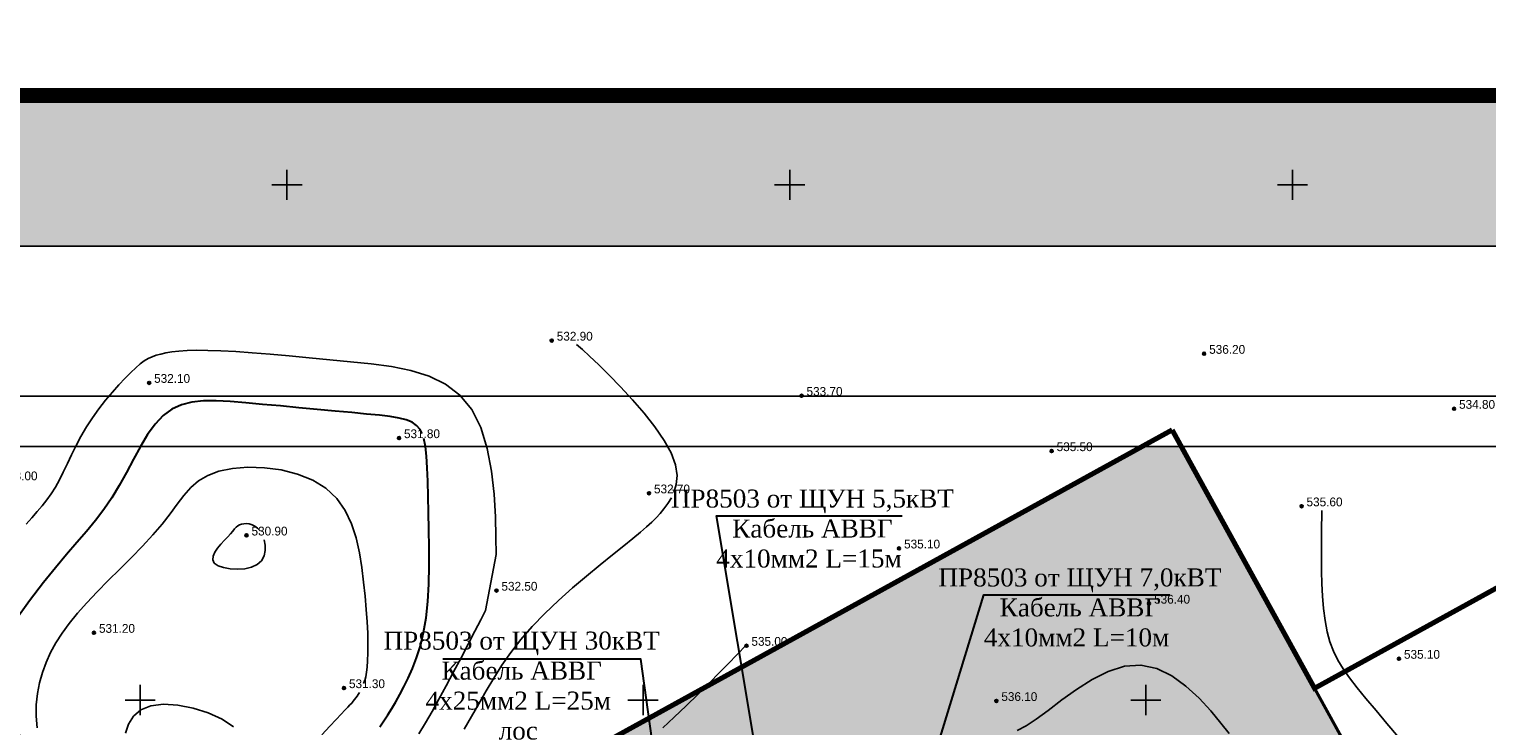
# Model space of a CAD drawing. Extents: x 10527 to 38813, y 13847 to 37526.
# Tile 89 of 256: x 35677 to 35822, y 36034 to 36104. Entities that reach past the tile are written whole.
import ezdxf

# ---------------------------------------------------------------- set-up
doc = ezdxf.new("R2010")
doc.units = 0
doc.header["$LTSCALE"] = 0.5
doc.header["$MEASUREMENT"] = 0
doc.header["$PDMODE"] = 32
doc.header["$PDSIZE"] = 0.3
doc.linetypes.add('CONTI', pattern=[0])
for name, color, linetype in [('(004) Точки рельефа', 7, 'Continuous'), ('(007) Здания', 7, 'Continuous'), ('GORIZDEFAULT', 32, 'CONTI'), ('PI_TTDEFAULT', 5, 'CONTI'), ('SETKR', 2, 'CONTI'), ('ХХХ автодор (К)', 7, 'ИК_Водопровод -------в--------'), ('ХХХ оформление', 7, 'ИК_Водопровод -------в--------')]:
    doc.layers.add(name, color=color, linetype=linetype)
doc.layers.add('(032) Горизонтали утолщенные', color=32, linetype='Continuous', lineweight=30)
doc.layers.add('.', color=7, linetype='Continuous', lineweight=15)
doc.styles.add('D-431', font='txt')
doc.styles.add('K', font='times.ttf', dxfattribs={"height": 2.5})
doc.styles.get("Standard").update_dxf_attribs({"font": 'times.ttf'})
doc.linetypes.add('ИК_Водопровод -------в--------', pattern='A,9,-0.6,["В",Standard,S=1.2,R=0,X=0,Y=-0.6],-1.2', length=10.8)

# ---------------------------------------------------------------- blocks, each defined once
blk = doc.blocks.new('BL_333')
at = {"color": 0}
for p, q in [((0, -1.5), (0, 1.5)), ((-1.5, 0), (1.5, 0))]:
    blk.add_line(p, q, dxfattribs=at)
blk = doc.blocks.new('gergrgrre')
at = {"layer": 'SETKR', "color": 92}
for p in [(360550, 4200200), (360600, 4200200), (360650, 4200200)]:
    blk.add_blockref('BL_333', p, dxfattribs=at)

msp = doc.modelspace()

# ---------------------------------------------------------------- hatches: boundary and pattern name
at = {"layer": '.', "ltscale": 0.149071}
h = msp.add_hatch(color=256, dxfattribs=at)
h.dxf.hatch_style = 1
h.set_gradient(color1=(255, 255, 255), tint=1)
h.paths.add_polyline_path([(35043.297, 36082.013), (36343.297, 36082.013), (36343.297, 37217.013), (35043.297, 37217.013)])
h.paths.add_polyline_path([(35058.297, 37202.013), (36328.297, 37202.013), (36328.297, 36097.013), (35058.297, 36097.013)], flags=16)
h = msp.add_hatch(color=256, dxfattribs=at)
h.dxf.hatch_style = 1
h.set_gradient(color1=(51, 204, 0), color2=(51, 204, 0), tint=1)
h.paths.add_polyline_path([(35728.426, 36009.924), (35728.393, 36009.884), (35729.398, 36008.057), (35732.307, 36009.659), (35732.766, 36010.264), (35733.376, 36011.054), (35734.086, 36011.944), (35734.916, 36012.944), (35735.846, 36014.034), (35736.896, 36015.174), (35738.056, 36016.334), (35739.316, 36017.484), (35740.686, 36018.584), (35742.166, 36019.614), (35743.736, 36020.534), (35745.386, 36021.354), (35747.046, 36022.084), (35748.706, 36022.724), (35750.296, 36023.274), (35751.796, 36023.754), (35753.166, 36024.164), (35754.366, 36024.524), (35755.436, 36024.834), (35756.436, 36025.114), (35757.396, 36025.384), (35758.386, 36025.654), (35759.436, 36025.954), (35760.606, 36026.294), (35761.936, 36026.684), (35763.386, 36027.104), (35764.916, 36027.524), (35766.496, 36027.944), (35768.076, 36028.314), (35769.616, 36028.624), (35771.086, 36028.854), (35772.446, 36028.974), (35773.696, 36029.034), (35774.876, 36029.054), (35775.986, 36029.084), (35777.036, 36029.174), (35778.066, 36029.344), (35779.086, 36029.634), (35780.096, 36030.084), (35781.116, 36030.634), (35782.126, 36031.224), (35783.126, 36031.774), (35784.116, 36032.234), (35785.086, 36032.524), (35786.026, 36032.594), (35786.956, 36032.384), (35787.846, 36031.934), (35788.716, 36031.304), (35789.566, 36030.564), (35790.386, 36029.754), (35791.196, 36028.934), (35791.976, 36028.184), (35792.746, 36027.514), (35793.496, 36026.924), (35794.266, 36026.364), (35795.036, 36025.784), (35795.836, 36025.154), (35796.676, 36024.434), (35797.566, 36023.574), (35798.506, 36022.544), (35799.506, 36021.364), (35800.556, 36020.044), (35801.656, 36018.604), (35802.816, 36017.074), (35804.016, 36015.474), (35805.256, 36013.824), (35806.536, 36012.144), (35807.816, 36010.454), (35809.036, 36008.784), (35810.146, 36007.154), (35810.448, 36006.671), (35819.722, 36011.781), (35805.243, 36038.056), (35791.994, 36062.098), (35788.084, 36062.098), (35744.617, 36038.145), (35743.946, 36037.474), (35742.766, 36036.314), (35741.576, 36035.174), (35740.426, 36034.114), (35739.376, 36033.184), (35738.466, 36032.444), (35737.686, 36031.864), (35737.006, 36031.404), (35736.426, 36031.054), (35735.916, 36030.764), (35735.466, 36030.504), (35735.046, 36030.244), (35734.656, 36029.954), (35734.246, 36029.604), (35733.816, 36029.184), (35733.326, 36028.654), (35732.766, 36028.004), (35732.106, 36027.214), (35731.316, 36026.244), (35730.396, 36025.104), (35729.346, 36023.804), (35728.206, 36022.354), (35726.976, 36020.804), (35725.696, 36019.164), (35724.386, 36017.464), (35723.066, 36015.724), (35721.766, 36013.984), (35720.486, 36012.254), (35719.256, 36010.584), (35719.108, 36010.383), (35726.022, 36014.189), (35728.392, 36009.884)])
h.paths.add_polyline_path([(35779.086, 36029.634), (35778.066, 36029.344), (35777.036, 36029.174), (35775.986, 36029.084), (35774.876, 36029.054), (35773.696, 36029.034), (35772.446, 36028.974), (35771.086, 36028.854), (35769.616, 36028.624), (35768.076, 36028.314), (35766.496, 36027.944), (35764.916, 36027.524), (35763.386, 36027.104), (35761.936, 36026.684), (35760.606, 36026.294), (35759.436, 36025.954), (35758.386, 36025.654), (35757.396, 36025.384), (35756.436, 36025.114), (35755.436, 36024.834), (35754.366, 36024.524), (35753.166, 36024.164), (35751.796, 36023.754), (35750.296, 36023.274), (35748.706, 36022.724), (35747.046, 36022.084), (35745.386, 36021.354), (35743.736, 36020.534), (35742.166, 36019.614), (35740.686, 36018.584), (35739.316, 36017.484), (35738.056, 36016.334), (35736.896, 36015.174), (35735.846, 36014.034), (35734.916, 36012.944), (35734.086, 36011.944), (35733.376, 36011.054), (35732.766, 36010.264), (35732.307, 36009.659), (35755.083, 36022.197), (35762.942, 36007.922), (35788.347, 36021.907), (35799.926, 36000.873), (35810.448, 36006.671), (35810.146, 36007.154), (35809.036, 36008.784), (35807.816, 36010.454), (35806.536, 36012.144), (35805.256, 36013.824), (35804.016, 36015.474), (35802.816, 36017.074), (35801.656, 36018.604), (35800.556, 36020.044), (35799.506, 36021.364), (35798.506, 36022.544), (35797.566, 36023.574), (35796.676, 36024.434), (35795.836, 36025.154), (35795.036, 36025.784), (35794.266, 36026.364), (35793.496, 36026.924), (35792.746, 36027.514), (35791.976, 36028.184), (35791.196, 36028.934), (35790.386, 36029.754), (35789.566, 36030.564), (35788.716, 36031.304), (35787.846, 36031.934), (35786.956, 36032.384), (35786.026, 36032.594), (35785.086, 36032.524), (35784.116, 36032.234), (35783.126, 36031.774), (35782.126, 36031.224), (35781.116, 36030.634), (35780.096, 36030.084)])
h.paths.add_polyline_path([(35705.73, 36016.716), (35705.536, 36016.534), (35704.696, 36015.754), (35704.066, 36015.154), (35703.586, 36014.724), (35703.246, 36014.424), (35702.986, 36014.224), (35702.776, 36014.104), (35702.576, 36014.024), (35702.346, 36013.964), (35702.066, 36013.884), (35701.696, 36013.754), (35701.226, 36013.544), (35700.626, 36013.224), (35699.856, 36012.764), (35698.906, 36012.124), (35697.746, 36011.294), (35696.396, 36010.304), (35694.896, 36009.214), (35694.275, 36008.779), (35702.223, 36001.088), (35719.108, 36010.383), (35719.256, 36010.584), (35720.486, 36012.254), (35721.766, 36013.984), (35723.066, 36015.724), (35724.386, 36017.464), (35725.696, 36019.164), (35726.976, 36020.804), (35728.206, 36022.354), (35729.346, 36023.804), (35730.396, 36025.104), (35731.316, 36026.244), (35732.106, 36027.214), (35732.766, 36028.004), (35733.326, 36028.654), (35733.816, 36029.184), (35734.246, 36029.604), (35734.656, 36029.954), (35735.046, 36030.244), (35735.466, 36030.504), (35735.916, 36030.764), (35736.426, 36031.054), (35737.006, 36031.404), (35737.686, 36031.864), (35738.466, 36032.444), (35739.376, 36033.184), (35740.426, 36034.114), (35741.576, 36035.174), (35742.766, 36036.314), (35743.946, 36037.474), (35744.617, 36038.145)])
h.paths.add_polyline_path([(35690.856, 36016.144), (35689.496, 36015.824), (35688.256, 36015.434), (35687.654, 36015.185), (35694.275, 36008.779), (35694.896, 36009.214), (35696.396, 36010.304), (35697.746, 36011.294), (35698.906, 36012.124), (35699.856, 36012.764), (35700.626, 36013.224), (35701.226, 36013.544), (35701.696, 36013.754), (35702.066, 36013.884), (35702.346, 36013.964), (35702.576, 36014.024), (35702.776, 36014.104), (35702.986, 36014.224), (35703.246, 36014.424), (35703.586, 36014.724), (35704.066, 36015.154), (35704.696, 36015.754), (35705.536, 36016.534), (35705.73, 36016.716), (35698.031, 36012.473), (35693.732, 36016.6), (35692.316, 36016.394)])
h.paths.add_polyline_path([(35687.936, 36020.194), (35685.526, 36020.494), (35683.166, 36021.054), (35680.936, 36021.894), (35680.432, 36022.173), (35687.654, 36015.185), (35688.256, 36015.434), (35689.496, 36015.824), (35690.856, 36016.144), (35692.316, 36016.394), (35693.732, 36016.6), (35690.034, 36020.151)])
h.paths.add_polyline_path([(35684.086, 36024.944), (35682.876, 36025.844), (35681.796, 36026.884), (35680.846, 36028.014), (35680.036, 36029.214), (35679.444, 36030.318), (35672.407, 36037.074), (35672.407, 36029.938), (35680.432, 36022.173), (35680.936, 36021.894), (35683.166, 36021.054), (35685.526, 36020.494), (35687.936, 36020.194), (35690.034, 36020.151), (35686.066, 36023.96), (35685.416, 36024.204)])
h.paths.add_polyline_path([(35789.067, 36046.255), (35793.838, 36046.255), (35793.838, 36047.568), (35789.067, 36047.568)], flags=24)
h.paths.add_polyline_path([(35749.027, 36042.065), (35753.798, 36042.065), (35753.798, 36043.378), (35749.027, 36043.378)], flags=25)
h.paths.add_polyline_path([(35773.877, 36036.575), (35778.481, 36036.575), (35778.481, 36037.888), (35773.877, 36037.888)], flags=24)
h.paths.add_polyline_path([(35798.747, 36031.075), (35803.518, 36031.075), (35803.518, 36032.388), (35798.747, 36032.388)], flags=24)
h.paths.add_polyline_path([(35758.707, 36026.895), (35763.478, 36026.895), (35763.478, 36028.208), (35758.707, 36028.208)], flags=24)
h.paths.add_polyline_path([(35808.437, 36015.915), (35813.208, 36015.915), (35813.208, 36017.228), (35808.437, 36017.228)], flags=24)
h.paths.add_polyline_path([(35728.377, 36007.525), (35733.148, 36007.525), (35733.148, 36008.838), (35728.377, 36008.838)], flags=25)
h.paths.add_polyline_path([(35795.21, 36012.819), (35797.616, 36008.449), (35799.634, 36008.946), (35797.229, 36013.316)], flags=24)
h.paths.add_polyline_path([(35783.567, 36021.395), (35788.338, 36021.395), (35788.338, 36022.708), (35783.567, 36022.708)], flags=24)
h.paths.add_polyline_path([(35743.547, 36017.205), (35748.318, 36017.205), (35748.318, 36018.518), (35743.547, 36018.518)], flags=24)
h.paths.add_polyline_path([(35768.397, 36011.715), (35773.168, 36011.715), (35773.168, 36013.028), (35768.397, 36013.028)], flags=24)
h.paths.add_polyline_path([(35793.257, 36006.225), (35798.028, 36006.225), (35798.028, 36007.538), (35793.257, 36007.538)], flags=25)
h.paths.add_polyline_path([(35735.119, 36011.583), (35735.119, 36008.917), (35736.904, 36008.439), (35736.904, 36011.105)], flags=24)
h.paths.add_polyline_path([(35756.541, 36018.732), (35756.541, 36016.066), (35758.326, 36015.588), (35758.326, 36018.254)], flags=25)
h.paths.add_polyline_path([(35769.314, 36012.696), (35769.314, 36010.031), (35771.1, 36009.552), (35771.099, 36012.218)], flags=24)
h.paths.add_polyline_path([(35791.183, 36015.937), (35791.184, 36013.271), (35792.969, 36012.793), (35792.969, 36015.459)], flags=25)
h.paths.add_polyline_path([(35734.056, 35984.709), (35727.834, 35996.01), (35733.616, 35999.192), (35739.837, 35987.892)])
edge = h.paths.add_edge_path()
edge.add_line((35739.998, 35988.437), (35740.615, 35988.777))
edge = h.paths.add_edge_path()
edge.add_line((35734.764, 35999.367), (35734.163, 35999.037))
edge = h.paths.add_edge_path()
edge.add_line((35735.17, 35983.513), (35734.556, 35984.629))
edge = h.paths.add_edge_path()
edge.add_line((35739.637, 35987.426), (35740.251, 35986.31))
edge = h.paths.add_edge_path(flags=16)
edge.add_arc((35735.308, 35983.267), 0.282, 0, 360)
edge = h.paths.add_edge_path()
edge.add_arc((35740.379, 35986.059), 0.282, 0, 360)
edge = h.paths.add_edge_path(flags=16)
edge.add_arc((35740.868, 35988.901), 0.282, 0, 360)
edge = h.paths.add_edge_path(flags=16)
edge.add_arc((35735.016, 35999.492), 0.282, 0, 360)
edge = h.paths.add_edge_path(flags=16)
edge.add_line((35734.943, 35983.676), (35735.038, 35984.003))
edge = h.paths.add_edge_path(flags=16)
edge.add_line((35740.024, 35986.473), (35740.119, 35986.8))
edge = h.paths.add_edge_path()
edge.add_line((35740.202, 35988.411), (35740.297, 35988.739))
edge = h.paths.add_edge_path()
edge.add_line((35734.367, 35999.011), (35734.461, 35999.339))
h.paths.add_polyline_path([(35735.355, 35999.486), (35735.176, 35999.811), (35734.614, 35999.502), (35734.794, 35999.177)], flags=9)
h.paths.add_polyline_path([(35741.208, 35988.892), (35741.029, 35989.217), (35740.468, 35988.908), (35740.647, 35988.583)], flags=9)
h.paths.add_polyline_path([(35722.138, 36019.805), (35721.911, 36020.216), (35721.35, 36019.907), (35721.576, 36019.496)], flags=24)
h.paths.add_polyline_path([(35735.642, 35983.269), (35735.427, 35983.659), (35734.866, 35983.35), (35735.081, 35982.96)], flags=9)
h.paths.add_polyline_path([(35737.269, 35991.728), (35737.076, 35992.079), (35731.995, 35989.282), (35732.188, 35988.931)], flags=0)
h.paths.add_polyline_path([(35731.199, 35990.727), (35728.378, 35995.852), (35733.459, 35998.649), (35736.28, 35993.524)], flags=16)
h.paths.add_polyline_path([(35731.392, 35990.377), (35734.213, 35985.252), (35739.294, 35988.049), (35736.473, 35993.174)], flags=16)
h.paths.add_polyline_path([(35738.691, 35989.144), (35738.498, 35989.495), (35733.417, 35986.698), (35733.61, 35986.347)], flags=0)
h.paths.add_polyline_path([(35739.422, 35989.683), (35739.345, 35989.824), (35738.118, 35989.148), (35738.195, 35989.008)], flags=17)
edge = h.paths.add_edge_path(flags=16)
edge.add_line((35733.514, 35986.522), (35739.383, 35989.753))
h.paths.add_polyline_path([(35737.999, 35992.268), (35737.922, 35992.408), (35736.696, 35991.733), (35736.773, 35991.592)], flags=16)
edge = h.paths.add_edge_path(flags=0)
edge.add_line((35732.091, 35989.107), (35737.961, 35992.338))
h.paths.add_polyline_path([(35734.255, 35997.204), (35734.062, 35997.554), (35728.981, 35994.757), (35729.174, 35994.407)], flags=0)
h.paths.add_polyline_path([(35735.677, 35994.619), (35735.484, 35994.97), (35730.403, 35992.173), (35730.596, 35991.822)], flags=0)
h.paths.add_polyline_path([(35736.408, 35995.159), (35736.331, 35995.299), (35735.104, 35994.624), (35735.181, 35994.483)], flags=17)
edge = h.paths.add_edge_path(flags=16)
edge.add_line((35730.5, 35991.998), (35736.369, 35995.229))
h.paths.add_polyline_path([(35734.985, 35997.743), (35734.908, 35997.883), (35733.681, 35997.208), (35733.759, 35997.068)], flags=16)
edge = h.paths.add_edge_path(flags=0)
edge.add_line((35729.077, 35994.582), (35734.946, 35997.813))
edge = h.paths.add_edge_path(flags=0)
edge.add_line((35737.883, 35990.612), (35732.802, 35987.814))
edge = h.paths.add_edge_path(flags=0)
edge.add_line((35729.788, 35993.29), (35734.869, 35996.087))
h.paths.add_polyline_path([(35733.857, 36032.385), (35738.628, 36032.385), (35738.628, 36033.698), (35733.857, 36033.698)], flags=25)
h.paths.add_polyline_path([(35718.687, 36022.685), (35723.458, 36022.685), (35723.458, 36023.998), (35718.687, 36023.998)], flags=24)
h.paths.add_polyline_path([(35703.507, 36013.005), (35708.111, 36013.005), (35708.111, 36014.318), (35703.507, 36014.318)], flags=24)
h.paths.add_polyline_path([(35668.977, 36033.675), (35673.748, 36033.675), (35673.748, 36034.988), (35668.977, 36034.988)], flags=9)
h = msp.add_hatch(color=256, dxfattribs=at)
h.dxf.hatch_style = 1
h.set_gradient(color1=(51, 204, 0), color2=(51, 204, 0), tint=1)
h.paths.add_polyline_path([(35883.737, 36036.782), (35883.737, 36042.536), (35801.833, 35997.409), (35801.833, 35997.409), (35740.791, 35963.765), (35740.786, 35963.774), (35730.586, 35973.644), (35727.34, 35971.857), (35738.755, 35960.897, 0.3282587), (35744.631, 35960.125)])
h.paths.add_polyline_path([(35883.737, 36042.536), (35883.737, 36047.058), (35845.997, 36026.26), (35819.722, 36011.781), (35799.926, 36000.873), (35801.833, 35997.409)])
h.paths.add_polyline_path([(35757.922, 35972.428), (35760.563, 35973.881), (35760.196, 35975.372), (35757.555, 35973.918)], flags=24)
h.paths.add_polyline_path([(35752.677, 35969.54), (35755.318, 35970.994), (35754.951, 35972.484), (35752.31, 35971.031)], flags=24)
h.paths.add_polyline_path([(35746.219, 35965.985), (35748.81, 35967.411), (35748.442, 35968.902), (35745.852, 35967.476)], flags=24)
h.paths.add_polyline_path([(35741.998, 35963.661), (35744.639, 35965.115), (35744.272, 35966.606), (35741.631, 35965.152)], flags=24)
h.paths.add_polyline_path([(35763.677, 35975.596), (35766.368, 35977.077), (35766.001, 35978.568), (35763.31, 35977.086)], flags=24)
h.paths.add_polyline_path([(35768.486, 35978.243), (35771.127, 35979.697), (35770.76, 35981.187), (35768.119, 35979.734)], flags=24)
h.paths.add_polyline_path([(35771.96, 35980.155), (35774.601, 35981.609), (35774.234, 35983.1), (35771.593, 35981.646)], flags=24)
h.paths.add_polyline_path([(35758.665, 35968.719), (35762.306, 35970.724), (35761.939, 35972.215), (35758.298, 35970.21)], flags=24)
h.paths.add_polyline_path([(35786.428, 35987.38), (35790.787, 35989.805), (35790.281, 35991.821), (35785.922, 35989.396)], flags=24)
edge = h.paths.add_edge_path(flags=17)
edge.add_line((35759.681, 35976.221), (35761.886, 35972.402))
edge.add_line((35761.886, 35972.402), (35759.326, 35970.924))
edge.add_line((35759.326, 35970.924), (35757.121, 35974.743))
edge.add_line((35757.121, 35974.743), (35759.681, 35976.221))
edge.add_line((35758.937, 35976.1), (35759.117, 35975.788))
edge.add_line((35758.953, 35977.723), (35758.937, 35976.1))
edge.add_line((35758.747, 35977.725), (35758.966, 35978.959))
edge.add_line((35758.966, 35978.959), (35759.16, 35977.72))
edge.add_line((35759.16, 35977.72), (35758.747, 35977.725))
edge.add_line((35756.41, 35976.631), (35758.937, 35976.1))
edge.add_line((35756.368, 35976.429), (35755.199, 35976.886))
edge.add_line((35755.199, 35976.886), (35756.452, 35976.833))
edge.add_line((35756.452, 35976.833), (35756.368, 35976.429))
h.paths.add_polyline_path([(35795.139, 35996.245), (35795.14, 35993.579), (35796.925, 35993.101), (35796.925, 35995.767)], flags=25)
h.paths.add_polyline_path([(35763.993, 35978.374), (35763.994, 35975.708), (35765.779, 35975.23), (35765.779, 35977.896)], flags=25)
h.paths.add_polyline_path([(35741.715, 35966.095), (35741.715, 35963.429), (35743.5, 35962.951), (35743.5, 35965.617)], flags=25)

# ---------------------------------------------------------------- linework, layer by layer
at = {"layer": '(007) Здания', "color": 18, "true_color": 0x000000, "elevation": -539}
for points in [[(35667.407, 36067.098), (35888.737, 36067.098), (35888.737, 35926.56), (35667.407, 35926.56)], [(35672.407, 36062.098), (35883.737, 36062.098), (35883.737, 35931.56), (35672.407, 35931.56)]]:
    msp.add_lwpolyline(points, close=True, dxfattribs=at)
at = {"layer": '(032) Горизонтали утолщенные', "color": 32}
for points in [[(35716.516, 36063.384, -7), (35716.416, 36063.594, -7), (35716.306, 36063.784, -7), (35715.956, 36064.194, -7), (35715.506, 36064.514, -7), (35714.926, 36064.754, -7), (35714.206, 36064.934, -7), (35713.316, 36065.084, -7), (35712.246, 36065.204, -7), (35710.976, 36065.334, -7), (35709.496, 36065.474, -7), (35707.836, 36065.634, -7), (35706.076, 36065.794, -7), (35704.246, 36065.964, -7), (35702.416, 36066.134, -7), (35700.636, 36066.294, -7), (35698.956, 36066.444, -7), (35697.416, 36066.564, -7), (35696.016, 36066.644, -7), (35694.756, 36066.634, -7), (35693.606, 36066.514, -7), (35692.566, 36066.264, -7), (35691.616, 36065.824, -7), (35690.756, 36065.194, -7), (35689.946, 36064.334, -7), (35689.196, 36063.294, -7), (35688.486, 36062.114, -7), (35687.786, 36060.844, -7), (35687.086, 36059.534, -7), (35686.376, 36058.234, -7), (35685.636, 36056.994, -7), (35684.856, 36055.844, -7), (35684.016, 36054.744, -7), (35683.126, 36053.664, -7), (35682.156, 36052.554, -7), (35681.126, 36051.364, -7), (35680.026, 36050.044, -7), (35678.836, 36048.564, -7)], [(35712.286, 36034.224, -7), (35712.706, 36034.814, -7), (35713.106, 36035.414, -7), (35713.496, 36036.044, -7), (35713.876, 36036.714, -7), (35714.276, 36037.434, -7), (35714.696, 36038.214, -7), (35715.126, 36039.074, -7), (35715.556, 36040.034, -7), (35715.956, 36041.094, -7), (35716.326, 36042.274, -7), (35716.636, 36043.594, -7), (35716.886, 36045.064, -7), (35717.056, 36046.684, -7), (35717.156, 36048.424, -7), (35717.196, 36050.224, -7), (35717.206, 36052.044, -7), (35717.176, 36053.834, -7), (35717.136, 36055.544, -7), (35717.096, 36057.124, -7), (35717.056, 36058.664, -7), (35717.016, 36059.994, -7), (35716.946, 36061.144, -7), (35716.836, 36062.114, -7), (35716.676, 36062.914, -7)], [(35678.836, 36048.564, -7), (35677.466, 36046.744, -7), (35676.046, 36044.774, -7), (35674.636, 36042.744, -7)]]:
    msp.add_polyline3d(points, dxfattribs=at)
at = {"color": 6, "ltscale": 0.149071, "const_width": 0.5, "elevation": -539}
for points in [[(35791.083, 36063.751), (35698.031, 36012.473), (35672.407, 36037.074)], [(35883.737, 36047.058), (35845.997, 36026.26), (35831.518, 36052.535), (35805.243, 36038.056), (35791.083, 36063.751)]]:
    msp.add_lwpolyline(points, dxfattribs=at)
at = {"lineweight": 30, "flags": 128}
for points, elevation in [([(35754.16, 36005.005), (35745.763, 36055.195), (35764.236, 36055.195)], 251.217), ([(35757.763, 35999.683), (35772.365, 36047.348), (35790.838, 36047.348)], -287.783), ([(35743.599, 36002.635), (35738.262, 36040.963), (35718.569, 36040.963)], -537.183)]:
    msp.add_lwpolyline(points, dxfattribs=dict(at, elevation=elevation))
at = {"color": 0, "linetype": 'Continuous', "const_width": 0.3, "elevation": -539}
msp.add_lwpolyline([(35819.722, 36011.781), (35845.997, 36026.26), (35831.518, 36052.535), (35805.243, 36038.056)], close=True, dxfattribs=at)
at = {"layer": 'GORIZDEFAULT', "color": 32}
for points in [[(35741.536, 36057.514, -6), (35741.776, 36058.314, -6), (35741.846, 36059.234, -6), (35741.696, 36060.284, -6), (35741.256, 36061.474, -6), (35740.566, 36062.714, -6), (35739.646, 36064.044, -6), (35738.576, 36065.404, -6), (35737.416, 36066.744, -6), (35736.226, 36068.034, -6), (35735.086, 36069.214, -6), (35734.066, 36070.224, -6), (35733.156, 36071.094, -6), (35732.436, 36071.754, -6), (35731.856, 36072.244, -6)], [(35716.176, 36033.534, -6.5), (35716.826, 36034.614, -6.5), (35717.486, 36035.754, -6.5), (35718.166, 36036.984, -6.5), (35718.886, 36038.304, -6.5), (35719.626, 36039.694, -6.5), (35720.366, 36041.094, -6.5), (35721.086, 36042.444, -6.5), (35721.746, 36043.724, -6.5), (35722.336, 36044.854, -6.5), (35722.816, 36045.804, -6.5), (35723.846, 36051.374, -6.5), (35723.836, 36053.094, -6.5), (35723.786, 36055.124, -6.5), (35723.656, 36057.354, -6.5), (35723.396, 36059.654, -6.5), (35722.966, 36061.904, -6.5), (35722.326, 36063.994, -6.5), (35721.436, 36065.794, -6.5), (35720.256, 36067.224, -6.5), (35718.826, 36068.304, -6.5), (35717.186, 36069.094, -6.5), (35715.386, 36069.654, -6.5), (35713.446, 36070.044, -6.5), (35711.426, 36070.314, -6.5), (35709.366, 36070.534, -6.5), (35707.306, 36070.734, -6.5), (35705.266, 36070.934, -6.5), (35703.286, 36071.114, -6.5), (35701.396, 36071.284, -6.5), (35699.606, 36071.434, -6.5), (35697.966, 36071.544, -6.5), (35696.486, 36071.624, -6.5), (35695.206, 36071.664, -6.5), (35694.086, 36071.674, -6.5), (35693.136, 36071.644, -6.5), (35692.316, 36071.584, -6.5), (35691.626, 36071.504, -6.5), (35691.026, 36071.404, -6.5), (35690.506, 36071.294, -6.5), (35690.056, 36071.174, -6.5), (35689.646, 36071.024, -6.5), (35689.256, 36070.844, -6.5), (35688.866, 36070.614, -6.5), (35688.466, 36070.314, -6.5), (35688.026, 36069.934, -6.5), (35687.526, 36069.464, -6.5), (35686.966, 36068.904, -6.5), (35686.346, 36068.244, -6.5), (35685.696, 36067.504, -6.5), (35685.026, 36066.704, -6.5), (35684.356, 36065.844, -6.5), (35683.716, 36064.954, -6.5), (35683.116, 36064.044, -6.5), (35682.576, 36063.114, -6.5), (35682.086, 36062.194, -6.5), (35681.636, 36061.284, -6.5), (35681.226, 36060.404, -6.5), (35680.816, 36059.564, -6.5), (35680.426, 36058.774, -6.5), (35680.026, 36058.054, -6.5), (35679.606, 36057.404, -6.5), (35679.166, 36056.794, -6.5), (35678.706, 36056.214, -6.5), (35678.216, 36055.634, -6.5), (35677.686, 36055.024, -6.5), (35677.126, 36054.364, -6.5)], [(35710.686, 36038.524, -7.5), (35710.786, 36038.834, -7.5), (35710.886, 36039.204, -7.5), (35710.966, 36039.644, -7.5), (35711.036, 36040.164, -7.5), (35711.076, 36040.784, -7.5), (35711.106, 36041.584, -7.5), (35711.106, 36042.504, -7.5), (35711.086, 36043.534, -7.5), (35711.026, 36044.674, -7.5), (35710.946, 36045.904, -7.5), (35710.826, 36047.214, -7.5), (35710.686, 36048.604, -7.5), (35710.516, 36050.064, -7.5), (35710.276, 36051.544, -7.5), (35709.936, 36053.014, -7.5), (35709.466, 36054.424, -7.5), (35708.836, 36055.744, -7.5), (35708.006, 36056.934, -7.5), (35706.936, 36057.954, -7.5), (35705.616, 36058.764, -7.5), (35704.106, 36059.364, -7.5), (35702.486, 36059.774, -7.5), (35700.816, 36059.994, -7.5), (35699.176, 36060.044, -7.5), (35697.646, 36059.924, -7.5), (35696.296, 36059.654, -7.5), (35695.186, 36059.234, -7.5), (35694.276, 36058.684, -7.5), (35693.496, 36058.014, -7.5), (35692.806, 36057.234, -7.5), (35692.146, 36056.364, -7.5), (35691.446, 36055.414, -7.5), (35690.656, 36054.394, -7.5), (35689.736, 36053.324, -7.5), (35688.696, 36052.204, -7.5), (35687.586, 36051.064, -7.5), (35686.436, 36049.914, -7.5), (35685.286, 36048.774, -7.5), (35684.186, 36047.654, -7.5), (35683.156, 36046.564, -7.5), (35682.226, 36045.524, -7.5), (35681.416, 36044.514, -7.5), (35680.696, 36043.544, -7.5), (35680.086, 36042.574, -7.5), (35679.556, 36041.614, -7.5), (35679.106, 36040.634, -7.5), (35678.746, 36039.634, -7.5), (35678.456, 36038.604, -7.5), (35678.246, 36037.534, -7.5), (35678.126, 36036.424, -7.5), (35678.116, 36035.294, -7.5), (35678.226, 36034.124, -7.5)], [(35720.686, 36033.994, -6), (35721.416, 36035.264, -6), (35722.136, 36036.524, -6), (35722.856, 36037.794, -6), (35723.616, 36039.064, -6), (35724.426, 36040.344, -6), (35725.316, 36041.614, -6), (35726.316, 36042.904, -6), (35727.436, 36044.204, -6), (35728.686, 36045.504, -6), (35730.046, 36046.784, -6), (35731.446, 36048.034, -6), (35732.846, 36049.224, -6), (35734.196, 36050.334, -6), (35735.446, 36051.344, -6), (35736.556, 36052.224, -6), (35737.466, 36052.954, -6), (35738.216, 36053.574, -6), (35738.826, 36054.104, -6), (35739.336, 36054.574, -6), (35739.766, 36055.004, -6), (35740.166, 36055.444, -6), (35740.546, 36055.914, -6), (35740.936, 36056.434, -6), (35741.296, 36057.014, -6)], [(35813.576, 36033.204, -3.5), (35812.446, 36034.544, -3.5), (35811.356, 36035.844, -3.5), (35810.356, 36037.044, -3.5), (35809.476, 36038.114, -3.5), (35808.726, 36039.084, -3.5), (35808.086, 36039.994, -3.5), (35807.556, 36040.864, -3.5), (35807.116, 36041.744, -3.5), (35806.766, 36042.664, -3.5), (35806.496, 36043.674, -3.5), (35806.286, 36044.794, -3.5), (35806.136, 36045.994, -3.5), (35806.036, 36047.224, -3.5), (35805.976, 36048.464, -3.5), (35805.946, 36049.664, -3.5), (35805.936, 36050.784, -3.5), (35805.936, 36051.794, -3.5), (35805.936, 36052.644, -3.5), (35805.936, 36053.364, -3.5), (35805.946, 36053.964, -3.5), (35805.946, 36054.454, -3.5), (35805.956, 36054.874, -3.5), (35805.956, 36055.244, -3.5), (35805.956, 36055.564, -3.5), (35805.956, 36055.644, -3.5), (35805.956, 36055.724, -3.5)], [(35700.386, 36053.704, -8), (35700.136, 36053.984, -8), (35699.866, 36054.194, -8), (35699.586, 36054.324, -8), (35699.296, 36054.404, -8), (35699.026, 36054.434, -8), (35698.776, 36054.424, -8), (35698.546, 36054.384, -8), (35698.346, 36054.314, -8), (35698.176, 36054.204, -8), (35698.016, 36054.074, -8), (35697.856, 36053.904, -8), (35697.676, 36053.694, -8), (35697.456, 36053.434, -8), (35697.186, 36053.134, -8), (35696.856, 36052.784, -8), (35696.496, 36052.404, -8), (35696.166, 36051.994, -8), (35695.886, 36051.594, -8), (35695.706, 36051.194, -8), (35695.676, 36050.834, -8), (35695.836, 36050.504, -8), (35696.216, 36050.244, -8), (35696.756, 36050.054, -8), (35697.426, 36049.934, -8), (35698.146, 36049.894, -8), (35698.876, 36049.944, -8), (35699.546, 36050.094, -8), (35700.106, 36050.354, -8)], [(35700.106, 36050.354, -8), (35700.536, 36050.734, -8), (35700.796, 36051.214, -8), (35700.906, 36051.744, -8), (35700.906, 36052.284, -8), (35700.806, 36052.824, -8)], [(35748.756, 36042.374, -4), (35748.716, 36042.344, -4), (35746.936, 36040.484, -4), (35746.086, 36039.614, -4), (35745.066, 36038.594, -4), (35743.946, 36037.474, -4), (35742.766, 36036.314, -4), (35741.576, 36035.174, -4), (35740.426, 36034.114, -4)], [(35796.756, 36033.554, -2.5), (35795.936, 36034.604, -2.5), (35794.926, 36035.814, -2.5), (35793.756, 36037.074, -2.5), (35792.456, 36038.264, -2.5), (35791.046, 36039.284, -2.5), (35789.546, 36040.024, -2.5), (35787.976, 36040.364, -2.5), (35786.356, 36040.244, -2.5), (35784.726, 36039.734, -2.5), (35783.126, 36038.934, -2.5), (35781.576, 36037.944, -2.5), (35780.106, 36036.894, -2.5), (35778.766, 36035.864, -2.5), (35777.576, 36034.984, -2.5), (35776.556, 36034.324, -2.5), (35775.686, 36033.864, -2.5)], [(35706.516, 36033.414, -7.5), (35707.316, 36034.284, -7.5), (35707.956, 36034.964, -7.5), (35708.456, 36035.494, -7.5), (35708.826, 36035.884, -7.5), (35709.116, 36036.174, -7.5), (35709.326, 36036.404, -7.5), (35709.506, 36036.584, -7.5), (35709.656, 36036.764, -7.5), (35709.786, 36036.934, -7.5), (35709.916, 36037.094, -7.5), (35710.026, 36037.274, -7.5), (35710.146, 36037.454, -7.5), (35710.256, 36037.644, -7.5)], [(35697.736, 36034.214, -8), (35696.606, 36034.974, -8), (35695.236, 36035.604, -8), (35693.736, 36036.084, -8), (35692.206, 36036.384, -8), (35690.766, 36036.464, -8), (35689.506, 36036.314, -8), (35688.516, 36035.904, -8), (35687.796, 36035.284, -8), (35687.296, 36034.494, -8), (35687.006, 36033.594, -8)]]:
    msp.add_polyline3d(points, dxfattribs=at)
at = {"layer": 'PI_TTDEFAULT', "color": 5}
for p in [(35729.386, 36072.634, -6.1), (35794.266, 36071.334, -2.8), (35689.356, 36068.434, -6.9), (35754.236, 36067.144, -5.3), (35819.126, 36065.854, -4.2), (35714.206, 36062.944, -7.2), (35779.096, 36061.654, -3.5), (35739.066, 36057.454, -6.3), (35803.956, 36056.164, -3.4), (35699.036, 36053.264, -8.1), (35763.926, 36051.964, -3.9), (35723.896, 36047.774, -6.5), (35788.786, 36046.484, -2.6), (35683.866, 36043.574, -7.8), (35748.756, 36042.284, -4), (35813.636, 36040.994, -3.9), (35708.726, 36038.084, -7.7), (35773.606, 36036.794, -2.9)]:
    msp.add_point(p, dxfattribs=at)
at = {"layer": 'ХХХ автодор (К)', "linetype": 'ByBlock', "ltscale": 2, "elevation": 533.015}
msp.add_lwpolyline([(35043.297, 36082.013), (36343.297, 36082.013), (36343.297, 37217.013), (35043.297, 37217.013)], close=True, dxfattribs=at)
msp.add_lwpolyline([(35043.297, 36082.013), (36343.297, 36082.013), (36343.297, 37217.013), (35043.297, 37217.013)], close=True, dxfattribs=at)
at = {"layer": 'ХХХ оформление', "color": 12, "linetype": 'ByBlock', "ltscale": 1000, "const_width": 1.5, "elevation": 533.015}
msp.add_lwpolyline([(35058.297, 36097.013), (36328.297, 36097.013), (36328.297, 37202.013), (35058.297, 37202.013)], close=True, dxfattribs=at)
msp.add_lwpolyline([(35058.297, 36097.013), (36328.297, 36097.013), (36328.297, 37202.013), (35058.297, 37202.013)], close=True, dxfattribs=at)

# ---------------------------------------------------------------- block references
at = {"linetype": 'Continuous'}
msp.add_blockref('gergrgrre', (-324846.944, -4164111.878), dxfattribs=at)
at = {"layer": 'SETKR', "color": 92}
for p in [(35688.466, 36036.884, -539), (35738.466, 36036.884, -539), (35788.466, 36036.884, -539)]:
    msp.add_blockref('BL_333', p, dxfattribs=at)

# ---------------------------------------------------------------- texts
at = {"layer": '(004) Точки рельефа', "style": 'D-431'}
for s, p in [('532.90', (35729.886, 36072.634, -539)), ('536.20', (35794.766, 36071.324, -539)), ('532.10', (35689.846, 36068.434, -539)), ('533.70', (35754.726, 36067.144, -539)), ('534.80', (35819.616, 36065.854, -539)), ('531.80', (35714.696, 36062.934, -539)), ('535.50', (35779.596, 36061.644, -539)), ('533.00', (35674.676, 36058.744, -539)), ('532.70', (35739.556, 36057.444, -539)), ('535.60', (35804.446, 36056.154, -539)), ('530.90', (35699.536, 36053.254, -539)), ('535.10', (35764.426, 36051.964, -539)), ('532.50', (35724.386, 36047.764, -539)), ('536.40', (35789.286, 36046.474, -539)), ('531.20', (35684.366, 36043.574, -539)), ('535.00', (35749.246, 36042.284, -539)), ('535.10', (35814.136, 36040.994, -539)), ('531.30', (35709.226, 36038.074, -539)), ('536.10', (35774.096, 36036.794, -539))]:
    msp.add_text(s, height=0.875, dxfattribs=at).set_placement(p)
at = {"char_height": 1.78902, "width": 29.27119, "attachment_point": 2, "rotation": 0.02086, "style": 'K'}
for s, insert in [(' ПР8503 от ЩУН 5,5кВТ\\P Кабель АВВГ \\P4х10мм2 L=15м', (35754.969, 36057.822)), (' ПР8503 от ЩУН 7,0кВТ\\P Кабель АВВГ \\P4х10мм2 L=10м', (35781.571, 36049.975, -539)), (' ПР8503 от ЩУН 30кВТ\\P Кабель АВВГ \\P4х25мм2 L=25м\\Pлос', (35726.057, 36043.692, -788.4))]:
    msp.add_mtext(s, dxfattribs=dict(at, insert=insert))

doc.saveas('drawing.dxf')
